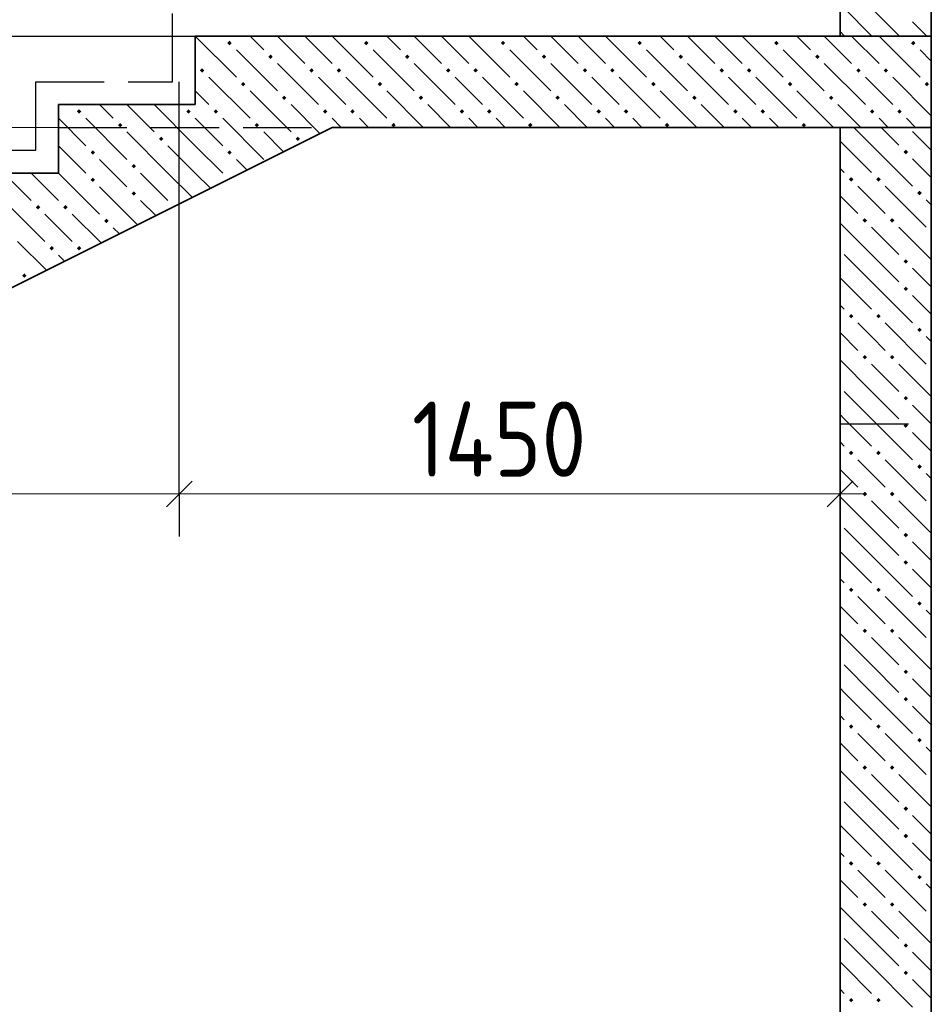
# Model space of a CAD drawing. Header units: millimetres. Extents: x -5 to 21000, y -5 to 14850.
# Tile 13 of 21: x 17504 to 18837, y 7209 to 8649. Entities that reach past the tile are written whole.
import ezdxf

# ---------------------------------------------------------------- set-up
doc = ezdxf.new("R2010")
doc.units = ezdxf.units.MM
doc.linetypes.add('______2', pattern=[135, 100, -35])
doc.layers.add('ЖБ Лента фундамента под плитной частью', color=7, linetype='Continuous', lineweight=25)
doc.layers.add('Размерная линия_ общее', color=7, linetype='Continuous', lineweight=13)
doc.layers.add('ЖБ Лестница', color=7, linetype='Continuous', lineweight=25, true_color=0xe0e0ff)
doc.layers.add('ЖБ Стена верхний уровень', color=7, linetype='Continuous', lineweight=25, true_color=0x006e00)
doc.styles.add('ISOCPEUR', font='txt')

msp = doc.modelspace()

# ---------------------------------------------------------------- hatches: boundary and pattern name
at = {"layer": 'ЖБ Лестница', "linetype": 'Continuous', "lineweight": 18, "transparency": 33554687}
for points in [[(17807.5, 8614.4), (17810.8, 8617.7), (17814, 8614.4), (17810.8, 8611.2)], [(18007.5, 8614.4), (18010.8, 8617.7), (18014, 8614.4), (18010.8, 8611.2)], [(18207.5, 8614.4), (18210.8, 8617.7), (18214, 8614.4), (18210.8, 8611.2)], [(18407.5, 8614.4), (18410.8, 8617.7), (18414, 8614.4), (18410.8, 8611.2)], [(18607.5, 8614.4), (18610.8, 8617.7), (18614, 8614.4), (18610.8, 8611.2)], [(18807.5, 8614.4), (18810.8, 8617.7), (18814, 8614.4), (18810.8, 8611.2)], [(17867.5, 8594.4), (17870.8, 8597.7), (17874, 8594.4), (17870.8, 8591.2)], [(18067.5, 8594.4), (18070.8, 8597.7), (18074, 8594.4), (18070.8, 8591.2)], [(18267.5, 8594.4), (18270.8, 8597.7), (18274, 8594.4), (18270.8, 8591.2)], [(18467.5, 8594.4), (18470.8, 8597.7), (18474, 8594.4), (18470.8, 8591.2)], [(18667.5, 8594.4), (18670.8, 8597.7), (18674, 8594.4), (18670.8, 8591.2)], [(17767.5, 8574.4), (17770.8, 8577.7), (17774, 8574.4), (17770.8, 8571.2)], [(17927.5, 8574.4), (17930.8, 8577.7), (17934, 8574.4), (17930.8, 8571.2)], [(17967.5, 8574.4), (17970.8, 8577.7), (17974, 8574.4), (17970.8, 8571.2)], [(18127.5, 8574.4), (18130.8, 8577.7), (18134, 8574.4), (18130.8, 8571.2)], [(18167.5, 8574.4), (18170.8, 8577.7), (18174, 8574.4), (18170.8, 8571.2)], [(18327.5, 8574.4), (18330.8, 8577.7), (18334, 8574.4), (18330.8, 8571.2)], [(18367.5, 8574.4), (18370.8, 8577.7), (18374, 8574.4), (18370.8, 8571.2)], [(18527.5, 8574.4), (18530.8, 8577.7), (18534, 8574.4), (18530.8, 8571.2)], [(18567.5, 8574.4), (18570.8, 8577.7), (18574, 8574.4), (18570.8, 8571.2)], [(18727.5, 8574.4), (18730.8, 8577.7), (18734, 8574.4), (18730.8, 8571.2)], [(18767.5, 8574.4), (18770.8, 8577.7), (18774, 8574.4), (18770.8, 8571.2)], [(17827.5, 8554.4), (17830.8, 8557.7), (17834, 8554.4), (17830.8, 8551.2)], [(18027.5, 8554.4), (18030.8, 8557.7), (18034, 8554.4), (18030.8, 8551.2)], [(18227.5, 8554.4), (18230.8, 8557.7), (18234, 8554.4), (18230.8, 8551.2)], [(18427.5, 8554.4), (18430.8, 8557.7), (18434, 8554.4), (18430.8, 8551.2)], [(18627.5, 8554.4), (18630.8, 8557.7), (18634, 8554.4), (18630.8, 8551.2)], [(18827.5, 8554.4), (18830.8, 8557.7), (18834, 8554.4), (18830.8, 8551.2)], [(17887.5, 8534.4), (17890.8, 8537.7), (17894, 8534.4), (17890.8, 8531.2)], [(18087.5, 8534.4), (18090.8, 8537.7), (18094, 8534.4), (18090.8, 8531.2)], [(18287.5, 8534.4), (18290.8, 8537.7), (18294, 8534.4), (18290.8, 8531.2)], [(18487.5, 8534.4), (18490.8, 8537.7), (18494, 8534.4), (18490.8, 8531.2)], [(18687.5, 8534.4), (18690.8, 8537.7), (18694, 8534.4), (18690.8, 8531.2)], [(17587.5, 8514.4), (17590.8, 8517.7), (17594, 8514.4), (17590.8, 8511.2)], [(17747.5, 8514.4), (17750.8, 8517.7), (17754, 8514.4), (17750.8, 8511.2)], [(17787.5, 8514.4), (17790.8, 8517.7), (17794, 8514.4), (17790.8, 8511.2)], [(17947.5, 8514.4), (17950.8, 8517.7), (17954, 8514.4), (17950.8, 8511.2)], [(17987.5, 8514.4), (17990.8, 8517.7), (17994, 8514.4), (17990.8, 8511.2)], [(18147.5, 8514.4), (18150.8, 8517.7), (18154, 8514.4), (18150.8, 8511.2)], [(18187.5, 8514.4), (18190.8, 8517.7), (18194, 8514.4), (18190.8, 8511.2)], [(18347.5, 8514.4), (18350.8, 8517.7), (18354, 8514.4), (18350.8, 8511.2)], [(18387.5, 8514.4), (18390.8, 8517.7), (18394, 8514.4), (18390.8, 8511.2)], [(18547.5, 8514.4), (18550.8, 8517.7), (18554, 8514.4), (18550.8, 8511.2)], [(18587.5, 8514.4), (18590.8, 8517.7), (18594, 8514.4), (18590.8, 8511.2)], [(18747.5, 8514.4), (18750.8, 8517.7), (18754, 8514.4), (18750.8, 8511.2)], [(18787.5, 8514.4), (18790.8, 8517.7), (18794, 8514.4), (18790.8, 8511.2)], [(17647.5, 8494.4), (17650.8, 8497.7), (17654, 8494.4), (17650.8, 8491.2)], [(17847.5, 8494.4), (17850.8, 8497.7), (17854, 8494.4), (17850.8, 8491.2)], [(18047.5, 8494.4), (18050.8, 8497.7), (18054, 8494.4), (18050.8, 8491.2)], [(18247.5, 8494.4), (18250.8, 8497.7), (18254, 8494.4), (18250.8, 8491.2)], [(18447.5, 8494.4), (18450.8, 8497.7), (18454, 8494.4), (18450.8, 8491.2)], [(18647.5, 8494.4), (18650.8, 8497.7), (18654, 8494.4), (18650.8, 8491.2)], [(17707.5, 8474.4), (17710.8, 8477.7), (17714, 8474.4), (17710.8, 8471.2)], [(17907.5, 8474.4), (17910.8, 8477.7), (17914, 8474.4), (17910.8, 8471.2)], [(17607.5, 8454.4), (17610.8, 8457.7), (17614, 8454.4), (17610.8, 8451.2)], [(17807.5, 8454.4), (17810.8, 8457.7), (17814, 8454.4), (17810.8, 8451.2)], [(17667.5, 8434.4), (17670.8, 8437.7), (17674, 8434.4), (17670.8, 8431.2)], [(17607.5, 8414.4), (17610.8, 8417.7), (17614, 8414.4), (17610.8, 8411.2)], [(17807.6, 8414.5), (17810.8, 8417.7), (17811.8, 8416.6)], [(17667.5, 8394.4), (17670.8, 8397.7), (17674, 8394.4), (17670.8, 8391.2)], [(17527.5, 8374.4), (17530.8, 8377.7), (17534, 8374.4), (17530.8, 8371.2)], [(17567.5, 8374.4), (17570.8, 8377.7), (17574, 8374.4), (17570.8, 8371.2)], [(17727.6, 8374.5), (17730.8, 8377.7), (17731.8, 8376.6)], [(17627.5, 8354.4), (17630.8, 8357.7), (17634, 8354.4), (17630.8, 8351.2)], [(17547.5, 8314.4), (17550.8, 8317.7), (17554, 8314.4), (17550.8, 8311.2)], [(17587.5, 8314.4), (17590.8, 8317.7), (17594, 8314.4), (17590.8, 8311.2)], [(17507.5, 8274.4), (17510.8, 8277.7), (17514, 8274.4), (17510.8, 8271.2)]]:
    msp.add_hatch(color=7, dxfattribs=at).paths.add_polyline_path(points, flags=16)
at = {"layer": 'ЖБ Стена верхний уровень', "linetype": 'Continuous', "lineweight": 18, "transparency": 33554687}
for points in [[(18796.7, 8455.2), (18800, 8458.4), (18803.3, 8455.2), (18800, 8451.9)], [(18796.7, 8455.2), (18800, 8458.4), (18803.3, 8455.2), (18800, 8451.9)], [(18716.8, 8415.2), (18720, 8418.4), (18723.3, 8415.2), (18720, 8411.9)], [(18716.8, 8415.2), (18720, 8418.4), (18723.3, 8415.2), (18720, 8411.9)], [(18756.8, 8415.2), (18760, 8418.4), (18763.3, 8415.2), (18760, 8411.9)], [(18756.8, 8415.2), (18760, 8418.4), (18763.3, 8415.2), (18760, 8411.9)], [(18816.8, 8395.2), (18820, 8398.4), (18823.3, 8395.2), (18820, 8391.9)], [(18816.8, 8395.2), (18820, 8398.4), (18823.3, 8395.2), (18820, 8391.9)], [(18736.8, 8355.2), (18740, 8358.4), (18743.3, 8355.2), (18740, 8351.9)], [(18736.8, 8355.2), (18740, 8358.4), (18743.3, 8355.2), (18740, 8351.9)], [(18776.8, 8355.2), (18780, 8358.4), (18783.3, 8355.2), (18780, 8351.9)], [(18776.8, 8355.2), (18780, 8358.4), (18783.3, 8355.2), (18780, 8351.9)], [(18836.8, 8335.2), (18837.3, 8335.7), (18837.3, 8334.6)], [(18836.8, 8335.2), (18837.3, 8335.7), (18837.3, 8334.6)], [(18796.7, 8295.2), (18800, 8298.4), (18803.3, 8295.2), (18800, 8291.9)], [(18796.7, 8295.2), (18800, 8298.4), (18803.3, 8295.2), (18800, 8291.9)], [(18796.7, 8255.2), (18800, 8258.4), (18803.3, 8255.2), (18800, 8251.9)], [(18796.7, 8255.2), (18800, 8258.4), (18803.3, 8255.2), (18800, 8251.9)], [(18716.8, 8215.2), (18720, 8218.4), (18723.3, 8215.2), (18720, 8211.9)], [(18716.8, 8215.2), (18720, 8218.4), (18723.3, 8215.2), (18720, 8211.9)], [(18756.8, 8215.2), (18760, 8218.4), (18763.3, 8215.2), (18760, 8211.9)], [(18756.8, 8215.2), (18760, 8218.4), (18763.3, 8215.2), (18760, 8211.9)], [(18816.8, 8195.2), (18820, 8198.4), (18823.3, 8195.2), (18820, 8191.9)], [(18816.8, 8195.2), (18820, 8198.4), (18823.3, 8195.2), (18820, 8191.9)], [(18736.8, 8155.2), (18740, 8158.4), (18743.3, 8155.2), (18740, 8151.9)], [(18736.8, 8155.2), (18740, 8158.4), (18743.3, 8155.2), (18740, 8151.9)], [(18776.8, 8155.2), (18780, 8158.4), (18783.3, 8155.2), (18780, 8151.9)], [(18776.8, 8155.2), (18780, 8158.4), (18783.3, 8155.2), (18780, 8151.9)], [(18836.8, 8135.2), (18837.3, 8135.7), (18837.3, 8134.6)], [(18836.8, 8135.2), (18837.3, 8135.7), (18837.3, 8134.6)], [(18796.7, 8095.2), (18800, 8098.4), (18803.3, 8095.2), (18800, 8091.9)], [(18796.7, 8095.2), (18800, 8098.4), (18803.3, 8095.2), (18800, 8091.9)], [(18796.7, 8055.2), (18800, 8058.4), (18803.3, 8055.2), (18800, 8051.9)], [(18796.7, 8055.2), (18800, 8058.4), (18803.3, 8055.2), (18800, 8051.9)], [(18716.8, 8015.2), (18720, 8018.4), (18723.3, 8015.2), (18720, 8011.9)], [(18716.8, 8015.2), (18720, 8018.4), (18723.3, 8015.2), (18720, 8011.9)], [(18756.8, 8015.2), (18760, 8018.4), (18763.3, 8015.2), (18760, 8011.9)], [(18756.8, 8015.2), (18760, 8018.4), (18763.3, 8015.2), (18760, 8011.9)], [(18816.8, 7995.2), (18820, 7998.4), (18823.3, 7995.2), (18820, 7991.9)], [(18816.8, 7995.2), (18820, 7998.4), (18823.3, 7995.2), (18820, 7991.9)], [(18736.8, 7955.2), (18740, 7958.4), (18743.3, 7955.2), (18740, 7951.9)], [(18736.8, 7955.2), (18740, 7958.4), (18743.3, 7955.2), (18740, 7951.9)], [(18776.8, 7955.2), (18780, 7958.4), (18783.3, 7955.2), (18780, 7951.9)], [(18776.8, 7955.2), (18780, 7958.4), (18783.3, 7955.2), (18780, 7951.9)], [(18836.8, 7935.2), (18837.3, 7935.7), (18837.3, 7934.6)], [(18836.8, 7935.2), (18837.3, 7935.7), (18837.3, 7934.6)], [(18796.7, 7895.2), (18800, 7898.4), (18803.3, 7895.2), (18800, 7891.9)], [(18796.7, 7895.2), (18800, 7898.4), (18803.3, 7895.2), (18800, 7891.9)], [(18796.7, 7855.2), (18800, 7858.4), (18803.3, 7855.2), (18800, 7851.9)], [(18796.7, 7855.2), (18800, 7858.4), (18803.3, 7855.2), (18800, 7851.9)], [(18716.8, 7815.2), (18720, 7818.4), (18723.3, 7815.2), (18720, 7811.9)], [(18716.8, 7815.2), (18720, 7818.4), (18723.3, 7815.2), (18720, 7811.9)], [(18756.8, 7815.2), (18760, 7818.4), (18763.3, 7815.2), (18760, 7811.9)], [(18756.8, 7815.2), (18760, 7818.4), (18763.3, 7815.2), (18760, 7811.9)], [(18816.8, 7795.2), (18820, 7798.4), (18823.3, 7795.2), (18820, 7791.9)], [(18816.8, 7795.2), (18820, 7798.4), (18823.3, 7795.2), (18820, 7791.9)], [(18736.8, 7755.2), (18740, 7758.4), (18743.3, 7755.2), (18740, 7751.9)], [(18736.8, 7755.2), (18740, 7758.4), (18743.3, 7755.2), (18740, 7751.9)], [(18776.8, 7755.2), (18780, 7758.4), (18783.3, 7755.2), (18780, 7751.9)], [(18776.8, 7755.2), (18780, 7758.4), (18783.3, 7755.2), (18780, 7751.9)], [(18836.8, 7735.2), (18837.3, 7735.7), (18837.3, 7734.6)], [(18836.8, 7735.2), (18837.3, 7735.7), (18837.3, 7734.6)], [(18796.7, 7695.2), (18800, 7698.4), (18803.3, 7695.2), (18800, 7691.9)], [(18796.7, 7695.2), (18800, 7698.4), (18803.3, 7695.2), (18800, 7691.9)], [(18796.7, 7655.2), (18800, 7658.4), (18803.3, 7655.2), (18800, 7651.9)], [(18796.7, 7655.2), (18800, 7658.4), (18803.3, 7655.2), (18800, 7651.9)], [(18716.8, 7615.2), (18720, 7618.4), (18723.3, 7615.2), (18720, 7611.9)], [(18716.8, 7615.2), (18720, 7618.4), (18723.3, 7615.2), (18720, 7611.9)], [(18756.8, 7615.2), (18760, 7618.4), (18763.3, 7615.2), (18760, 7611.9)], [(18756.8, 7615.2), (18760, 7618.4), (18763.3, 7615.2), (18760, 7611.9)], [(18816.8, 7595.2), (18820, 7598.4), (18823.3, 7595.2), (18820, 7591.9)], [(18816.8, 7595.2), (18820, 7598.4), (18823.3, 7595.2), (18820, 7591.9)], [(18736.8, 7555.2), (18740, 7558.4), (18743.3, 7555.2), (18740, 7551.9)], [(18736.8, 7555.2), (18740, 7558.4), (18743.3, 7555.2), (18740, 7551.9)], [(18776.8, 7555.2), (18780, 7558.4), (18783.3, 7555.2), (18780, 7551.9)], [(18776.8, 7555.2), (18780, 7558.4), (18783.3, 7555.2), (18780, 7551.9)], [(18836.8, 7535.2), (18837.3, 7535.7), (18837.3, 7534.6)], [(18836.8, 7535.2), (18837.3, 7535.7), (18837.3, 7534.6)], [(18796.7, 7495.2), (18800, 7498.4), (18803.3, 7495.2), (18800, 7491.9)], [(18796.7, 7495.2), (18800, 7498.4), (18803.3, 7495.2), (18800, 7491.9)], [(18796.7, 7455.2), (18800, 7458.4), (18803.3, 7455.2), (18800, 7451.9)], [(18796.7, 7455.2), (18800, 7458.4), (18803.3, 7455.2), (18800, 7451.9)], [(18716.8, 7415.2), (18720, 7418.4), (18723.3, 7415.2), (18720, 7411.9)], [(18716.8, 7415.2), (18720, 7418.4), (18723.3, 7415.2), (18720, 7411.9)], [(18756.8, 7415.2), (18760, 7418.4), (18763.3, 7415.2), (18760, 7411.9)], [(18756.8, 7415.2), (18760, 7418.4), (18763.3, 7415.2), (18760, 7411.9)], [(18816.8, 7395.2), (18820, 7398.4), (18823.3, 7395.2), (18820, 7391.9)], [(18816.8, 7395.2), (18820, 7398.4), (18823.3, 7395.2), (18820, 7391.9)], [(18736.8, 7355.2), (18740, 7358.4), (18743.3, 7355.2), (18740, 7351.9)], [(18736.8, 7355.2), (18740, 7358.4), (18743.3, 7355.2), (18740, 7351.9)], [(18776.8, 7355.2), (18780, 7358.4), (18783.3, 7355.2), (18780, 7351.9)], [(18776.8, 7355.2), (18780, 7358.4), (18783.3, 7355.2), (18780, 7351.9)], [(18836.8, 7335.2), (18837.3, 7335.7), (18837.3, 7334.6)], [(18836.8, 7335.2), (18837.3, 7335.7), (18837.3, 7334.6)], [(18796.7, 7295.2), (18800, 7298.4), (18803.3, 7295.2), (18800, 7291.9)], [(18796.7, 7295.2), (18800, 7298.4), (18803.3, 7295.2), (18800, 7291.9)], [(18796.7, 7255.2), (18800, 7258.4), (18803.3, 7255.2), (18800, 7251.9)], [(18796.7, 7255.2), (18800, 7258.4), (18803.3, 7255.2), (18800, 7251.9)], [(18716.8, 7215.2), (18720, 7218.4), (18723.3, 7215.2), (18720, 7211.9)], [(18716.8, 7215.2), (18720, 7218.4), (18723.3, 7215.2), (18720, 7211.9)], [(18756.8, 7215.2), (18760, 7218.4), (18763.3, 7215.2), (18760, 7211.9)], [(18756.8, 7215.2), (18760, 7218.4), (18763.3, 7215.2), (18760, 7211.9)]]:
    msp.add_hatch(color=7, dxfattribs=at).paths.add_polyline_path(points, flags=16)

# ---------------------------------------------------------------- linework, layer by layer
at = {"layer": 'ЖБ Лента фундамента под плитной частью', "color": 253, "linetype": '______2', "lineweight": -3, "true_color": 0xababab, "transparency": 33554687}
for p, q in [((17727.4, 8557.8), (17727.4, 8657.8)), ((17527.4, 8457.8), (17527.4, 8557.8)), ((17527.4, 8557.8), (17727.4, 8557.8)), ((17327.4, 8457.8), (17527.4, 8457.8))]:
    msp.add_line(p, q, dxfattribs=at)
at = {"layer": 'ЖБ Лестница', "color": 7, "linetype": 'Continuous', "lineweight": 18, "transparency": 33554687}
for p, q in [((17760.8, 8624.4), (17470.6, 8624.4)), ((17470.6, 8491.1), (17560.8, 8491.1))]:
    msp.add_line(p, q, dxfattribs=at)
at = {"layer": 'ЖБ Лестница', "color": 7, "linetype": 'Continuous', "lineweight": 35, "transparency": 33554687}
for p, q in [((17760.8, 8624.4), (17760.8, 8524.4)), ((18837.3, 8624.4), (17760.8, 8624.4)), ((18837.3, 8491.1), (18837.3, 8624.4)), ((17560.8, 8524.4), (17560.8, 8424.4)), ((17760.8, 8524.4), (17560.8, 8524.4)), ((15560.8, 7291.1), (17960.8, 8491.1)), ((17960.8, 8491.1), (18837.3, 8491.1)), ((17560.8, 8424.4), (17360.8, 8424.4))]:
    msp.add_line(p, q, dxfattribs=at)
at = {"layer": 'ЖБ Лестница', "color": 9, "linetype": 'Continuous', "lineweight": 18, "true_color": 0xc7c7c7, "transparency": 33554687}
for p, q in [((17860.8, 8604.4), (17840.8, 8624.4)), ((17880.8, 8624.4), (17920.8, 8584.4)), ((17920.8, 8624.4), (17960.8, 8584.4)), ((17960.8, 8624.4), (18020.8, 8564.4)), ((18060.8, 8604.4), (18040.8, 8624.4)), ((18080.8, 8624.4), (18120.8, 8584.4)), ((18120.8, 8624.4), (18160.8, 8584.4)), ((18160.8, 8624.4), (18220.8, 8564.4)), ((18260.8, 8604.4), (18240.8, 8624.4)), ((18280.8, 8624.4), (18320.8, 8584.4)), ((18320.8, 8624.4), (18360.8, 8584.4)), ((18360.8, 8624.4), (18420.8, 8564.4)), ((18460.8, 8604.4), (18440.8, 8624.4)), ((18480.8, 8624.4), (18520.8, 8584.4)), ((18520.8, 8624.4), (18560.8, 8584.4)), ((18560.8, 8624.4), (18620.8, 8564.4)), ((18660.8, 8604.4), (18640.8, 8624.4)), ((18680.8, 8624.4), (18720.8, 8584.4)), ((18720.8, 8624.4), (18760.8, 8584.4)), ((18760.8, 8624.4), (18820.8, 8564.4)), ((17820.8, 8604.4), (17880.8, 8544.4)), ((18020.8, 8604.4), (18080.8, 8544.4)), ((18220.8, 8604.4), (18280.8, 8544.4)), ((18420.8, 8604.4), (18480.8, 8544.4)), ((18620.8, 8604.4), (18680.8, 8544.4)), ((18820.8, 8604.4), (18837.3, 8587.9)), ((17760.8, 8584.4), (17760.8, 8584.4)), ((17880.8, 8584.4), (17940.8, 8524.4)), ((18080.8, 8584.4), (18140.8, 8524.4)), ((18280.8, 8584.4), (18340.8, 8524.4)), ((18480.8, 8584.4), (18540.8, 8524.4)), ((18680.8, 8584.4), (18740.8, 8524.4)), ((17780.8, 8564.4), (17840.8, 8504.4)), ((17960.8, 8544.4), (17940.8, 8564.4)), ((17980.8, 8564.4), (18040.8, 8504.4)), ((18160.8, 8544.4), (18140.8, 8564.4)), ((18180.8, 8564.4), (18240.8, 8504.4)), ((18360.8, 8544.4), (18340.8, 8564.4)), ((18380.8, 8564.4), (18440.8, 8504.4)), ((18560.8, 8544.4), (18540.8, 8564.4)), ((18580.8, 8564.4), (18640.8, 8504.4)), ((18760.8, 8544.4), (18740.8, 8564.4)), ((18780.8, 8564.4), (18837.3, 8507.9)), ((17780.8, 8524.4), (17760.8, 8544.4)), ((17760.8, 8544.4), (17760.8, 8544.4)), ((17840.8, 8544.4), (17900.8, 8484.4)), ((17980.8, 8524.4), (17960.8, 8544.4)), ((18040.8, 8544.4), (18094.1, 8491.1)), ((18180.8, 8524.4), (18160.8, 8544.4)), ((18240.8, 8544.4), (18294.1, 8491.1)), ((18380.8, 8524.4), (18360.8, 8544.4)), ((18440.8, 8544.4), (18494.1, 8491.1)), ((18580.8, 8524.4), (18560.8, 8544.4)), ((18640.8, 8544.4), (18694.1, 8491.1)), ((18780.8, 8524.4), (18760.8, 8544.4)), ((17580.8, 8524.4), (17580.8, 8524.4)), ((17620.8, 8524.4), (17640.8, 8504.4)), ((17660.8, 8524.4), (17700.8, 8484.4)), ((17760.8, 8464.4), (17700.8, 8524.4)), ((17740.8, 8524.4), (17740.8, 8524.4)), ((17943, 8482.2), (17900.8, 8524.4)), ((18134.1, 8491.1), (18100.8, 8524.4)), ((18334.1, 8491.1), (18300.8, 8524.4)), ((18534.1, 8491.1), (18500.8, 8524.4)), ((18734.1, 8491.1), (18700.8, 8524.4)), ((17560.8, 8504.4), (17600.8, 8464.4)), ((17600.8, 8504.4), (17660.8, 8444.4)), ((17760.8, 8504.4), (17800.8, 8464.4)), ((17800.8, 8504.4), (17860.8, 8444.4)), ((17960.8, 8504.4), (17974.1, 8491.1)), ((18000.8, 8504.4), (18014.1, 8491.1)), ((18160.8, 8504.4), (18174.1, 8491.1)), ((18200.8, 8504.4), (18214.1, 8491.1)), ((18360.8, 8504.4), (18374.1, 8491.1)), ((18400.8, 8504.4), (18414.1, 8491.1)), ((18560.8, 8504.4), (18574.1, 8491.1)), ((18600.8, 8504.4), (18614.1, 8491.1)), ((18760.8, 8504.4), (18774.1, 8491.1)), ((18800.8, 8504.4), (18814.1, 8491.1)), ((17720.8, 8424.4), (17660.8, 8484.4)), ((17889.7, 8455.6), (17860.8, 8484.4)), ((17560.8, 8464.4), (17560.8, 8464.4)), ((17560.8, 8464.4), (17600.8, 8424.4)), ((17720.8, 8464.4), (17760.8, 8424.4)), ((17760.8, 8464.4), (17800.8, 8424.4)), ((17640.8, 8424.4), (17620.8, 8444.4)), ((17836.3, 8428.9), (17820.8, 8444.4)), ((17480.8, 8424.4), (17520.8, 8384.4)), ((17520.8, 8424.4), (17520.8, 8424.4)), ((17520.8, 8424.4), (17560.8, 8384.4)), ((17560.8, 8424.4), (17560.8, 8424.4)), ((17660.8, 8404.4), (17640.8, 8424.4)), ((17680.8, 8424.4), (17720.8, 8384.4)), ((17720.8, 8424.4), (17756.3, 8388.9)), ((17760.8, 8424.4), (17783, 8402.2)), ((17620.8, 8404.4), (17676.3, 8348.9)), ((17480.8, 8384.4), (17540.8, 8324.4)), ((17680.8, 8384.4), (17703, 8362.2)), ((17560.8, 8344.4), (17540.8, 8364.4)), ((17580.8, 8364.4), (17623, 8322.2)), ((17580.8, 8324.4), (17560.8, 8344.4)), ((17640.8, 8344.4), (17649.7, 8335.6)), ((17543, 8282.2), (17500.8, 8324.4)), ((17560.8, 8304.4), (17569.6, 8295.6))]:
    msp.add_line(p, q, dxfattribs=at)
at = {"layer": 'ЖБ Лестница', "color": 253, "linetype": '______2', "lineweight": -3, "true_color": 0xababab, "transparency": 33554687}
msp.add_line((17560.8, 8491.1), (17960.8, 8491.1), dxfattribs=at)
at = {"layer": 'ЖБ Лестница', "color": 9, "linetype": 'Continuous', "lineweight": 18, "true_color": 0xc7c7c7, "transparency": 33554687}
for points in [[(17760.8, 8624.4), (17760.8, 8624.4), (17820.8, 8564.4)], [(17560.8, 8424.4), (17560.8, 8424.4), (17620.8, 8364.4)]]:
    msp.add_lwpolyline(points, dxfattribs=at)
at = {"layer": 'ЖБ Стена верхний уровень', "color": 7, "linetype": 'Continuous', "lineweight": 35, "transparency": 33554687}
for p, q in [((18704, 9257.8), (18704, 8624.4)), ((18704, 9257.8), (18704, 8624.4)), ((18837.3, 6551.1), (18837.3, 9257.8)), ((18837.3, 6551.1), (18837.3, 9257.8)), ((18704, 8491.1), (18704, 6551.1)), ((18704, 8491.1), (18704, 6551.1))]:
    msp.add_line(p, q, dxfattribs=at)
at = {"layer": 'ЖБ Стена верхний уровень', "color": 251, "linetype": 'Continuous', "lineweight": 18, "true_color": 0x575757, "transparency": 33554687}
for p, q in [((18710, 8665.2), (18750, 8625.2)), ((18750, 8665.2), (18790.7, 8624.4)), ((18810, 8645.2), (18830.7, 8624.4)), ((18704, 8631.2), (18710, 8625.2)), ((18724.1, 8491.1), (18750, 8465.2)), ((18724.1, 8491.1), (18750, 8465.2)), ((18764.1, 8491.1), (18790, 8465.2)), ((18764.1, 8491.1), (18790, 8465.2)), ((18830, 8465.2), (18810, 8485.2)), ((18830, 8465.2), (18810, 8485.2)), ((18710, 8465.2), (18704, 8471.2)), ((18710, 8465.2), (18704, 8471.2)), ((18710, 8465.2), (18750, 8425.2)), ((18710, 8465.2), (18750, 8425.2)), ((18750, 8465.2), (18810, 8405.2)), ((18750, 8465.2), (18810, 8405.2)), ((18837.3, 8457.9), (18830, 8465.2)), ((18837.3, 8457.9), (18830, 8465.2)), ((18810, 8445.2), (18837.3, 8417.9)), ((18810, 8445.2), (18837.3, 8417.9)), ((18704, 8431.2), (18710, 8425.2)), ((18704, 8431.2), (18710, 8425.2)), ((18750, 8385.2), (18730, 8405.2)), ((18750, 8385.2), (18730, 8405.2)), ((18770, 8405.2), (18830, 8345.2)), ((18770, 8405.2), (18830, 8345.2)), ((18704, 8391.2), (18730, 8365.2)), ((18704, 8391.2), (18730, 8365.2)), ((18770, 8365.2), (18750, 8385.2)), ((18770, 8365.2), (18750, 8385.2)), ((18830, 8385.2), (18837.3, 8377.9)), ((18830, 8385.2), (18837.3, 8377.9)), ((18750, 8305.2), (18704, 8351.2)), ((18750, 8305.2), (18704, 8351.2)), ((18750, 8345.2), (18790, 8305.2)), ((18750, 8345.2), (18790, 8305.2)), ((18790, 8345.2), (18837.3, 8297.9)), ((18790, 8345.2), (18837.3, 8297.9)), ((18710, 8305.2), (18750, 8265.2)), ((18710, 8305.2), (18750, 8265.2)), ((18750, 8305.2), (18790, 8265.2)), ((18750, 8305.2), (18790, 8265.2)), ((18830, 8265.2), (18810, 8285.2)), ((18830, 8265.2), (18810, 8285.2)), ((18710, 8265.2), (18704, 8271.2)), ((18710, 8265.2), (18704, 8271.2)), ((18710, 8265.2), (18750, 8225.2)), ((18710, 8265.2), (18750, 8225.2)), ((18750, 8265.2), (18810, 8205.2)), ((18750, 8265.2), (18810, 8205.2)), ((18837.3, 8257.9), (18830, 8265.2)), ((18837.3, 8257.9), (18830, 8265.2)), ((18810, 8245.2), (18837.3, 8217.9)), ((18810, 8245.2), (18837.3, 8217.9)), ((18704, 8231.2), (18710, 8225.2)), ((18704, 8231.2), (18710, 8225.2)), ((18750, 8185.2), (18730, 8205.2)), ((18750, 8185.2), (18730, 8205.2)), ((18770, 8205.2), (18830, 8145.2)), ((18770, 8205.2), (18830, 8145.2)), ((18704, 8191.2), (18730, 8165.2)), ((18704, 8191.2), (18730, 8165.2)), ((18770, 8165.2), (18750, 8185.2)), ((18770, 8165.2), (18750, 8185.2)), ((18830, 8185.2), (18837.3, 8177.9)), ((18830, 8185.2), (18837.3, 8177.9)), ((18750, 8105.2), (18704, 8151.2)), ((18750, 8105.2), (18704, 8151.2)), ((18750, 8145.2), (18790, 8105.2)), ((18750, 8145.2), (18790, 8105.2)), ((18790, 8145.2), (18837.3, 8097.9)), ((18790, 8145.2), (18837.3, 8097.9)), ((18710, 8105.2), (18750, 8065.2)), ((18710, 8105.2), (18750, 8065.2)), ((18750, 8105.2), (18790, 8065.2)), ((18750, 8105.2), (18790, 8065.2)), ((18830, 8065.2), (18810, 8085.2)), ((18830, 8065.2), (18810, 8085.2)), ((18710, 8065.2), (18704, 8071.2)), ((18710, 8065.2), (18704, 8071.2)), ((18710, 8065.2), (18750, 8025.2)), ((18710, 8065.2), (18750, 8025.2)), ((18750, 8065.2), (18810, 8005.2)), ((18750, 8065.2), (18810, 8005.2)), ((18837.3, 8057.9), (18830, 8065.2)), ((18837.3, 8057.9), (18830, 8065.2)), ((18810, 8045.2), (18837.3, 8017.9)), ((18810, 8045.2), (18837.3, 8017.9)), ((18704, 8031.2), (18710, 8025.2)), ((18704, 8031.2), (18710, 8025.2)), ((18750, 7985.2), (18730, 8005.2)), ((18750, 7985.2), (18730, 8005.2)), ((18770, 8005.2), (18830, 7945.2)), ((18770, 8005.2), (18830, 7945.2)), ((18704, 7991.2), (18730, 7965.2)), ((18704, 7991.2), (18730, 7965.2)), ((18770, 7965.2), (18750, 7985.2)), ((18770, 7965.2), (18750, 7985.2)), ((18830, 7985.2), (18837.3, 7977.9)), ((18830, 7985.2), (18837.3, 7977.9)), ((18750, 7905.2), (18704, 7951.2)), ((18750, 7905.2), (18704, 7951.2)), ((18750, 7945.2), (18790, 7905.2)), ((18750, 7945.2), (18790, 7905.2)), ((18790, 7945.2), (18837.3, 7897.9)), ((18790, 7945.2), (18837.3, 7897.9)), ((18710, 7905.2), (18750, 7865.2)), ((18710, 7905.2), (18750, 7865.2)), ((18750, 7905.2), (18790, 7865.2)), ((18750, 7905.2), (18790, 7865.2)), ((18830, 7865.2), (18810, 7885.2)), ((18830, 7865.2), (18810, 7885.2)), ((18710, 7865.2), (18704, 7871.2)), ((18710, 7865.2), (18704, 7871.2)), ((18710, 7865.2), (18750, 7825.2)), ((18710, 7865.2), (18750, 7825.2)), ((18750, 7865.2), (18810, 7805.2)), ((18750, 7865.2), (18810, 7805.2)), ((18837.3, 7857.9), (18830, 7865.2)), ((18837.3, 7857.9), (18830, 7865.2)), ((18810, 7845.2), (18837.3, 7817.9)), ((18810, 7845.2), (18837.3, 7817.9)), ((18704, 7831.2), (18710, 7825.2)), ((18704, 7831.2), (18710, 7825.2)), ((18750, 7785.2), (18730, 7805.2)), ((18750, 7785.2), (18730, 7805.2)), ((18770, 7805.2), (18830, 7745.2)), ((18770, 7805.2), (18830, 7745.2)), ((18704, 7791.2), (18730, 7765.2)), ((18704, 7791.2), (18730, 7765.2)), ((18770, 7765.2), (18750, 7785.2)), ((18770, 7765.2), (18750, 7785.2)), ((18830, 7785.2), (18837.3, 7777.9)), ((18830, 7785.2), (18837.3, 7777.9)), ((18750, 7705.2), (18704, 7751.2)), ((18750, 7705.2), (18704, 7751.2)), ((18750, 7745.2), (18790, 7705.2)), ((18750, 7745.2), (18790, 7705.2)), ((18790, 7745.2), (18837.3, 7697.9)), ((18790, 7745.2), (18837.3, 7697.9)), ((18710, 7705.2), (18750, 7665.2)), ((18710, 7705.2), (18750, 7665.2)), ((18750, 7705.2), (18790, 7665.2)), ((18750, 7705.2), (18790, 7665.2)), ((18830, 7665.2), (18810, 7685.2)), ((18830, 7665.2), (18810, 7685.2)), ((18710, 7665.2), (18704, 7671.2)), ((18710, 7665.2), (18704, 7671.2)), ((18710, 7665.2), (18750, 7625.2)), ((18710, 7665.2), (18750, 7625.2)), ((18750, 7665.2), (18810, 7605.2)), ((18750, 7665.2), (18810, 7605.2)), ((18837.3, 7657.9), (18830, 7665.2)), ((18837.3, 7657.9), (18830, 7665.2)), ((18810, 7645.2), (18837.3, 7617.9)), ((18810, 7645.2), (18837.3, 7617.9)), ((18704, 7631.2), (18710, 7625.2)), ((18704, 7631.2), (18710, 7625.2)), ((18750, 7585.2), (18730, 7605.2)), ((18750, 7585.2), (18730, 7605.2)), ((18770, 7605.2), (18830, 7545.2)), ((18770, 7605.2), (18830, 7545.2)), ((18704, 7591.2), (18730, 7565.2)), ((18704, 7591.2), (18730, 7565.2)), ((18770, 7565.2), (18750, 7585.2)), ((18770, 7565.2), (18750, 7585.2)), ((18830, 7585.2), (18837.3, 7577.9)), ((18830, 7585.2), (18837.3, 7577.9)), ((18750, 7505.2), (18704, 7551.2)), ((18750, 7505.2), (18704, 7551.2)), ((18750, 7545.2), (18790, 7505.2)), ((18750, 7545.2), (18790, 7505.2)), ((18790, 7545.2), (18837.3, 7497.9)), ((18790, 7545.2), (18837.3, 7497.9)), ((18710, 7505.2), (18750, 7465.2)), ((18710, 7505.2), (18750, 7465.2)), ((18750, 7505.2), (18790, 7465.2)), ((18750, 7505.2), (18790, 7465.2)), ((18830, 7465.2), (18810, 7485.2)), ((18830, 7465.2), (18810, 7485.2)), ((18710, 7465.2), (18704, 7471.2)), ((18710, 7465.2), (18704, 7471.2)), ((18710, 7465.2), (18750, 7425.2)), ((18710, 7465.2), (18750, 7425.2)), ((18750, 7465.2), (18810, 7405.2)), ((18750, 7465.2), (18810, 7405.2)), ((18837.3, 7457.9), (18830, 7465.2)), ((18837.3, 7457.9), (18830, 7465.2)), ((18810, 7445.2), (18837.3, 7417.9)), ((18810, 7445.2), (18837.3, 7417.9)), ((18704, 7431.2), (18710, 7425.2)), ((18704, 7431.2), (18710, 7425.2)), ((18750, 7385.2), (18730, 7405.2)), ((18750, 7385.2), (18730, 7405.2)), ((18770, 7405.2), (18830, 7345.2)), ((18770, 7405.2), (18830, 7345.2)), ((18704, 7391.2), (18730, 7365.2)), ((18704, 7391.2), (18730, 7365.2)), ((18770, 7365.2), (18750, 7385.2)), ((18770, 7365.2), (18750, 7385.2)), ((18830, 7385.2), (18837.3, 7377.9)), ((18830, 7385.2), (18837.3, 7377.9)), ((18750, 7305.2), (18704, 7351.2)), ((18750, 7305.2), (18704, 7351.2)), ((18750, 7345.2), (18790, 7305.2)), ((18750, 7345.2), (18790, 7305.2)), ((18790, 7345.2), (18837.3, 7297.9)), ((18790, 7345.2), (18837.3, 7297.9)), ((18710, 7305.2), (18750, 7265.2)), ((18710, 7305.2), (18750, 7265.2)), ((18750, 7305.2), (18790, 7265.2)), ((18750, 7305.2), (18790, 7265.2)), ((18830, 7265.2), (18810, 7285.2)), ((18830, 7265.2), (18810, 7285.2)), ((18710, 7265.2), (18704, 7271.2)), ((18710, 7265.2), (18704, 7271.2)), ((18710, 7265.2), (18750, 7225.2)), ((18710, 7265.2), (18750, 7225.2)), ((18750, 7265.2), (18810, 7205.2)), ((18750, 7265.2), (18810, 7205.2)), ((18837.3, 7257.9), (18830, 7265.2)), ((18837.3, 7257.9), (18830, 7265.2)), ((18810, 7245.2), (18837.3, 7217.9)), ((18810, 7245.2), (18837.3, 7217.9)), ((18704, 7231.2), (18710, 7225.2)), ((18704, 7231.2), (18710, 7225.2))]:
    msp.add_line(p, q, dxfattribs=at)
at = {"layer": 'ЖБ Стена верхний уровень', "color": 253, "linetype": '______2', "lineweight": -3, "true_color": 0xababab, "transparency": 33554687}
msp.add_line((18704, 8057.8), (18837.3, 8057.8), dxfattribs=at)
msp.add_line((18704, 8057.8), (18837.3, 8057.8), dxfattribs=at)
at = {"layer": 'Размерная линия_ общее', "color": 253, "linetype": 'Continuous', "lineweight": -3, "true_color": 0xa0a0a0, "transparency": 33554687}
for p, q in [((17737.3, 7955.4), (17737.3, 8017.9)), ((18704, 7955.4), (18704, 8017.9)), ((17737.3, 7955.4), (17737.3, 7892.9)), ((18704, 7955.4), (18704, 7892.9)), ((18704, 7955.4), (18704, 7955.4))]:
    msp.add_line(p, q, dxfattribs=at)
at = {"layer": 'Размерная линия_ общее', "color": 7, "linetype": 'Continuous', "lineweight": 25, "transparency": 33554687}
for p, q in [((17718.6, 7936.6), (17756.1, 7974.1)), ((18685.2, 7936.6), (18722.7, 7974.1))]:
    msp.add_line(p, q, dxfattribs=at)
at = {"layer": 'Размерная линия_ общее', "color": 7, "linetype": 'Continuous', "lineweight": 13, "transparency": 33554687}
for p, q in [((15537.3, 7955.4), (17737.3, 7955.4)), ((17737.3, 7955.4), (18704, 7955.4)), ((18704, 7955.4), (18741.5, 7955.4))]:
    msp.add_line(p, q, dxfattribs=at)
at = {"layer": 'Размерная линия_ общее', "color": 253, "linetype": 'Continuous', "lineweight": -3, "true_color": 0xa0a0a0, "transparency": 33554687}
for points in [[(14085.5, 8624.4), (16900.8, 8624.4), (16900.8, 8624.4), (17804, 8624.4)], [(17737.3, 7955.4), (17737.3, 7963.9), (17737.3, 7963.9), (17737.3, 8557.8)]]:
    msp.add_lwpolyline(points, dxfattribs=at)

# ---------------------------------------------------------------- texts
at = {"layer": 'Размерная линия_ общее', "color": 7, "linetype": 'Continuous', "lineweight": 25, "transparency": 33554687, "insert": (18077.6, 7980.4), "char_height": 110, "width": 344.716, "attachment_point": 7, "style": 'ISOCPEUR'}
msp.add_mtext('\\W0.87;1450', dxfattribs=at)

doc.saveas('drawing.dxf')
